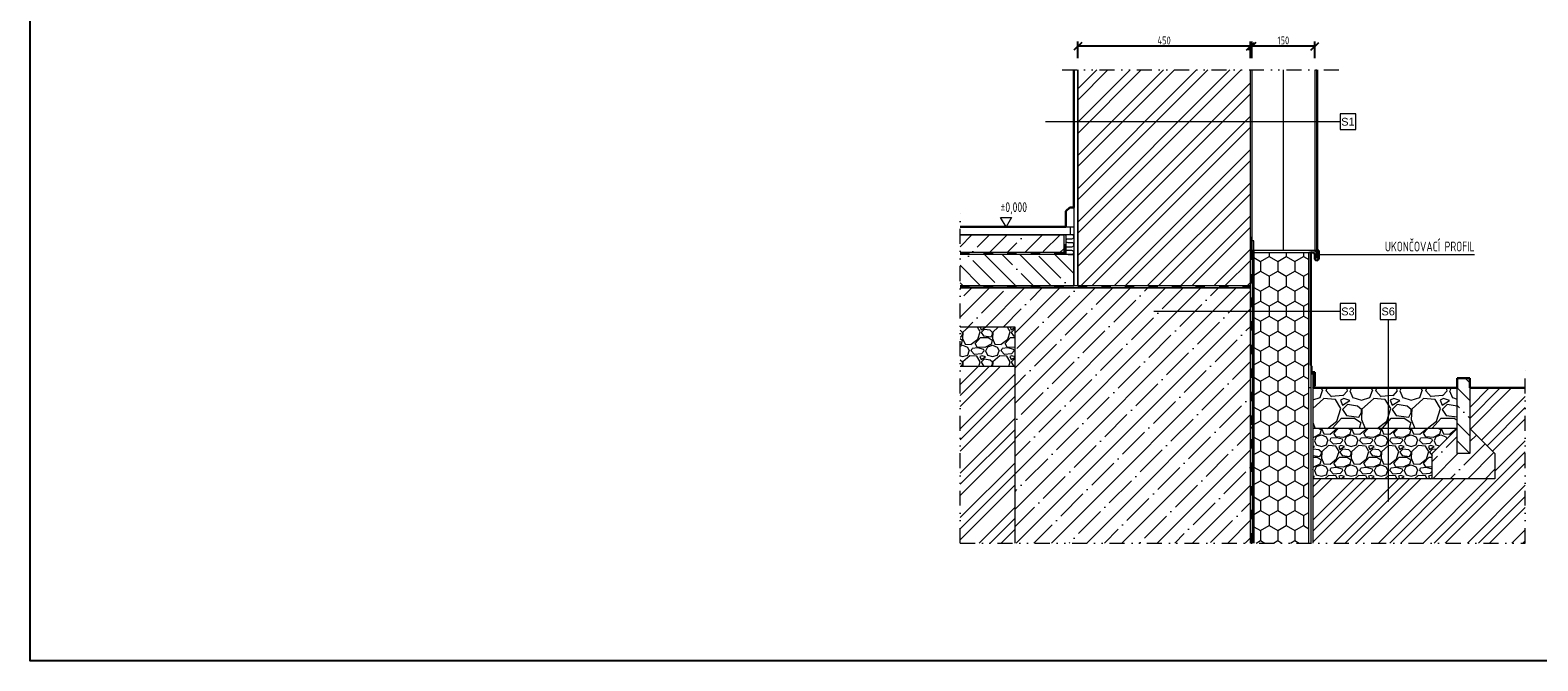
# Model space of a CAD drawing. Header units: millimetres. Extents: x -66400 to 220000, y -39950 to 48800.
# Tile 1 of 48: x -66400 to -27975, y -9250 to 6813. Entities that reach past the tile are written whole.
import ezdxf

# ---------------------------------------------------------------- set-up
doc = ezdxf.new("R2010")
doc.units = ezdxf.units.MM
doc.linetypes.add('ACAD_ISO03W100', pattern=[30, 12, -18])
doc.linetypes.add('DIVIDE', pattern=[31.75, 12.7, -6.35, 0, -6.35, 0, -6.35])
doc.layers.get('Defpoints').update_dxf_attribs({"color": 161})
for name, color, linetype, lineweight in [('A koty', 7, 'Continuous', 5), ('A nad', 7, 'DIVIDE', 9), ('A steny', 30, 'Continuous', 30), ('A tenkeciary', 8, 'Continuous', 9), ('A tepel.izolacia', 7, 'BATTING', 5), ('HYDROIZOLACIE', 7, 'ACAD_ISO03W100', 30)]:
    doc.layers.add(name, color=color, linetype=linetype, lineweight=lineweight)
doc.layers.add('A srafy', color=7, linetype='Continuous', lineweight=5, true_color=0x7a7a7a)
doc.styles.add('ARIAL', font='arial.ttf', dxfattribs={"height": 2})
doc.styles.add('ISOCP', font='isocp.shx', dxfattribs={"width": 0.8})
doc.linetypes.add('BATTING', pattern='A,0.00254,-2.54,[134,ltypeshp.shx,S=2.54,R=0,X=-2.54,Y=0],-5.08,[134,ltypeshp.shx,S=2.54,R=180,X=2.54,Y=0],-2.54', length=10.16254)
doc.linetypes.add('ZIGZAG', pattern='A,0.00254,-5.08,[131,ltypeshp.shx,S=5.08,R=0,X=-5.08,Y=0],-10.16,[131,ltypeshp.shx,S=5.08,R=180,X=5.08,Y=0],-5.08', length=20.32254)
doc.dimstyles.new('100', dxfattribs={"dimscale": 100, "dimtxt": 2, "dimasz": 2, "dimexe": 1.25, "dimexo": 3, "dimgap": 0.5, "dimtad": 1, "dimdec": 0, "dimrnd": 5, "dimtxsty": 'ISOCP', "dimblk": 'OBLIQUE', "dimcen": 1.4, "dimclrd": 256, "dimclre": 256, "dimclrt": 256, "dimadec": 0, "dimazin": 0, "dimtfac": 1, "dimtdec": 0, "dimtix": 1, "dimtmove": 2, "dimatfit": 0, "dimfxl": 0, "dimarcsym": 0})
pattern_1 = [(228.01279, (-181.65, 924.654), (-6096, -6858), [102.516, -10149.145]), (184.96974, (-250.23, 848.454), (9143.999996, 762.000043), [175.921, -17416.215]), (132.51045, (-425.49, 833.214), (7620.000003, -8381.999997), [124.044, -12280.417]), (267.27369, (-722.67, 642.714), (762.000002, 15240), [160.201, -15859.931]), (292.83365, (-730.29, 482.694), (-3810, 9144), [157.09, -15551.942]), (357.27369, (-669.33, 337.914), (-15240, 762.000002), [160.201, -15859.931]), (37.69424, (-509.311, 330.294), (-9906, -7620), [211.858, -20973.935]), (72.25533, (-341.67, 459.834), (5334.000001, 16764), [200.016, -19801.577]), (121.42957, (-280.71, 650.334), (-6096, 9906), [160.744, -15913.664]), (175.23636, (-364.53, 787.494), (8382, -762), [183.514, -8992.181]), (222.39744, (-547.411, 802.734), (-9144, -8382), [237.323, -23495.032]), (138.81407, (31.71, 635.094), (-5334, 4572), [81.001, -8019.17]), (171.46923, (-29.25, 688.434), (9906, -1523.999998), [154.105, -15256.392]), (225, (-181.65, 711.3), (-1e-13, -762), [107.763, -969.868]), (203.1986, (-234.99, 802.73), (3810, 1524), [58.032, -5745.187]), (291.8014, (-288.33, 779.87), (-762, 2286), [82.07, -4021.426]), (30.96376, (-257.85, 703.67), (2286, 1524), [133.296, -4309.89]), (161.56505, (-143.55, 772.25), (1524, -762), [96.386, -2313.27]), (16.38954, (-730.29, 779.874), (7620, 2286), [135.026, -13367.648]), (70.34618, (-600.75, 817.974), (-3048, -8382), [113.28, -11214.665]), (293.1986, (-143.55, 924.65), (-1524, 3810), [116.064, -5687.155]), (343.61046, (-97.83, 817.974), (-7620, 2286), [135.026, -13367.648]), (339.44395, (-730.29, 307.43), (-3810, 1524), [130.21, -6380.32]), (294.77514, (-608.37, 261.714), (-3810.000005, 8382), [109.102, -10801.078]), (66.8014, (-135.93, 162.65), (1524, 3810), [116.064, -5687.155]), (17.35402, (-90.21, 269.334), (-9906, -3048), [127.735, -12645.713]), (69.44395, (-509.31, 162.65), (-1524, -3810), [65.105, -6445.426]), (101.30993, (-181.65, 162.65), (-762, 3048), [38.854, -3846.598]), (165.96376, (-189.27, 200.75), (2286, -762), [157.09, -2984.716]), (186.00901, (-341.67, 238.854), (7620, 762), [145.58, -14412.409]), (303.69007, (-257.85, 635.1), (-762, 1524), [109.897, -2637.533]), (353.15723, (-196.89, 543.654), (12954, -1524), [191.867, -18994.803]), (60.9454, (-6.39, 520.794), (-3048, -5334), [78.452, -7766.818]), (90, (31.7, 589.4), (-762, 762), [45.72, -716.28]), (120.25644, (-356.91, 261.714), (3048, -5334), [105.86, -10480.182]), (48.01279, (-410.25, 353.154), (6096, 6858), [205.033, -10046.629]), (0, (-273.1, 505.55), (762, 762), [198.12, -563.88]), (325.30485, (-74.97, 505.554), (7620.000003, -5333.999996), [120.483, -11927.795]), (254.0546, (24.09, 436.97), (-762, -3048), [110.949, -5436.495]), (207.645975, (-6.39, 330.294), (-14478, -7620), [180.644, -17883.739]), (175.42608, (-166.41, 246.474), (-9906, 762), [191.109, -18919.754])]
pattern_2 = [(45, (-730.3, 162.65), (-565.685, 565.685), []), (45, (-447.45, 162.65), (-565.685, 565.685), []), (45, (-164.6, 162.65), (-565.685, 565.685), [])]
pattern_3 = [(45, (-730.3, 162.65), (-449.013, 449.013), []), (45, (-281.3, 162.65), (-449.013, 449.013), [793.75, -158.75, 0, -158.75])]

# ---------------------------------------------------------------- blocks, each defined once
blk = doc.blocks.new('_Oblique')
at = {"color": 0, "linetype": 'ByBlock', "lineweight": -2}
blk.add_line((-0.5, -0.5), (0.5, 0.5), dxfattribs=at)
blk = doc.blocks.new('*D425')
at = {"layer": 'A koty', "lineweight": -2, "transparency": 16777216}
for p, q in [((-35260, 6102), (-35260, 6527)), ((-33660, 6402), (-35260, 6402)), ((-33660, 6102), (-33660, 6527))]:
    blk.add_line(p, q, dxfattribs=at)
at = {"layer": 'Defpoints', "color": 0, "transparency": 16777216}
for p in [(-35260, 6402), (-35260, 5800), (-33660, 5800)]:
    blk.add_point(p, dxfattribs=at)
at = {"layer": 'A koty', "lineweight": -2, "transparency": 16777216, "xscale": 200, "yscale": 200, "zscale": 200, "rotation": 180}
blk.add_blockref('_Oblique', (-35260, 6402), dxfattribs=at)
at = {"layer": 'A koty', "lineweight": -2, "transparency": 16777216, "xscale": 200, "yscale": 200, "zscale": 200}
blk.add_blockref('_Oblique', (-33660, 6402), dxfattribs=at)
at = {"layer": 'A koty', "transparency": 16777216, "insert": (-34460, 6552), "char_height": 200, "attachment_point": 5, "style": 'ISOCP', "bg_fill": 3, "box_fill_scale": 1.1, "bg_fill_color": 256, "bg_fill_true_color": 13158600, "bg_fill_transparency": 0}
blk.add_mtext('150', dxfattribs=at)
blk = doc.blocks.new('*D426')
at = {"layer": 'A koty', "lineweight": -2, "transparency": 16777216}
for p, q in [((-39700, 6102), (-39700, 6527)), ((-35300, 6402), (-39700, 6402)), ((-35300, 6102), (-35300, 6527))]:
    blk.add_line(p, q, dxfattribs=at)
at = {"layer": 'Defpoints', "color": 0, "transparency": 16777216}
for p in [(-39700, 6402), (-39700, 5800), (-35300, 5800)]:
    blk.add_point(p, dxfattribs=at)
at = {"layer": 'A koty', "lineweight": -2, "transparency": 16777216, "xscale": 200, "yscale": 200, "zscale": 200, "rotation": 180}
blk.add_blockref('_Oblique', (-39700, 6402), dxfattribs=at)
at = {"layer": 'A koty', "lineweight": -2, "transparency": 16777216, "xscale": 200, "yscale": 200, "zscale": 200}
blk.add_blockref('_Oblique', (-35300, 6402), dxfattribs=at)
at = {"layer": 'A koty', "transparency": 16777216, "insert": (-37500, 6552), "char_height": 200, "attachment_point": 5, "style": 'ISOCP', "bg_fill": 3, "box_fill_scale": 1.1, "bg_fill_color": 256, "bg_fill_true_color": 13158600, "bg_fill_transparency": 0}
blk.add_mtext('450', dxfattribs=at)

msp = doc.modelspace()

# ---------------------------------------------------------------- hatches: boundary and pattern name
at = {"layer": 'A srafy'}
h = msp.add_hatch(dxfattribs=at)
h.set_pattern_fill('ZDIVO-OBECNE', color=256, scale=200)
h.set_pattern_definition([(45, (-730.3, 162.65), (-424.264, 424.264), []), (45, (-447.45, 162.65), (-424.264, 424.264), [])])
h.paths.add_polyline_path([(-39699.6, 300), (-35299.6, 300), (-35299.6, 5800), (-39699.6, 5800)])
h = msp.add_hatch(dxfattribs=at)
h.set_pattern_fill('ANSI35', color=256, scale=100)
h.set_pattern_definition(pattern_3)
h.paths.add_polyline_path([(-40048.6, 1150), (-40048.6, 1600), (-42699.6, 1600), (-42699.6, 1150)])
h = msp.add_hatch(dxfattribs=at)
h.set_pattern_fill('ANSI35', color=256, scale=100, angle=90)
h.set_pattern_definition([(135, (-730.3, 162.65), (-449.013, -449.013), []), (135, (-730.3, 611.67), (-449.013, -449.013), [793.75, -158.75, 0, -158.75])])
h.paths.add_polyline_path([(-42699.6, 1100), (-39799.4, 1100), (-39799.3, 300), (-42699.6, 300), (-42699.6, 300)])
at = {"layer": 'A srafy', "true_color": 0xf0300a}
h = msp.add_hatch(dxfattribs=at)
h.set_pattern_fill('HONEY', color=20, scale=80, angle=-90, style=0)
h.set_pattern_definition([(270, (-730.3, 162.65), (219.9705, -381), [254, -508]), (30, (-730.3, 162.65), (219.9705, 381), [254, -508]), (330, (-730.3, 162.65), (439.9409, -8e-07), [-508, 254])])
h.paths.add_polyline_path([(-33809.6, -6250), (-35209.6, -6250), (-35209.6, 1150), (-33809.6, 1150)])
at = {"layer": 'A srafy'}
h = msp.add_hatch(dxfattribs=at)
h.set_pattern_fill('ANSI35', color=256, scale=100)
h.set_pattern_definition(pattern_3)
h.paths.add_polyline_path([(-42699.6, 250), (-42699.6, -750), (-41299.6, -750), (-41299.6, -6250), (-35299.6, -6250), (-35299.6, 250)])
h = msp.add_hatch(dxfattribs=at)
h.set_pattern_fill('GRAVEL', color=256, scale=30)
h.set_pattern_definition(pattern_1)
h.paths.add_polyline_path([(-41299.6, -1750), (-41299.6, -750), (-42699.6, -750), (-42699.6, -1750)])
h = msp.add_hatch(dxfattribs=at)
h.set_pattern_fill('ZEM_PUVODNI', color=256, scale=200)
h.set_pattern_definition(pattern_2)
h.paths.add_polyline_path([(-42699.6, -1750), (-41299.6, -1750), (-41299.6, -2250), (-41299.6, -5966.7), (-41299.6, -6250), (-42699.6, -6250)])
at = {"layer": 'A srafy', "true_color": 0xf0300a}
h = msp.add_hatch(dxfattribs=at)
h.set_pattern_fill('GRAVEL', color=20, scale=50)
h.set_pattern_definition([(228.0128, (184.11, 1432.65), (-10160, -11430), [170.86, -16915.242]), (184.96974, (69.81, 1305.654), (15239.99999, 1270.00007), [293.202, -29027.024]), (132.51045, (-222.29, 1280.254), (12700, -13970), [206.74, -20467.36]), (267.27369, (-717.59, 962.754), (1270, 25400), [267.002, -26433.22]), (292.83365, (-730.29, 696.054), (-6350, 15240), [261.817, -25919.904]), (357.27369, (-628.69, 454.754), (-25400, 1270), [267.002, -26433.22]), (37.69424, (-361.99, 442.054), (-16510, -12700), [353.097, -34956.558]), (72.25533, (-82.59, 657.954), (8890, 27940), [333.36, -33002.628]), (121.42957, (19.01, 975.454), (-10160, 16510), [267.906, -26522.773]), (175.23636, (-120.69, 1204.05), (13970, -1270), [305.857, -14986.97]), (222.39744, (-425.49, 1229.454), (-15240, -13970), [395.54, -39158.386]), (138.81407, (539.71, 950.05), (-8890, 7620), [135.002, -13365.283]), (171.46923, (438.11, 1038.954), (16510, -2540), [256.84, -25427.32]), (225, (184.1, 1077.05), (-2e-13, -1270), [179.605, -1616.447]), (203.1986, (95.21, 1229.45), (6350, 2540), [96.72, -9575.31]), (291.8014, (6.3, 1191.35), (-1270, 3810), [136.783, -6702.376]), (30.96376, (57.1, 1064.35), (3810, 2540), [222.16, -7183.15]), (161.565, (247.6, 1178.65), (2540, -1270), [160.644, -3855.45]), (16.38954, (-730.29, 1191.354), (12700, 3810), [225.044, -22279.413]), (70.34618, (-514.39, 1254.854), (-5080, -13970), [188.8, -18691.108]), (293.1986, (247.61, 1432.65), (-2540, 6350), [193.44, -9478.59]), (343.61046, (323.81, 1254.854), (-12700, 3810), [225.044, -22279.413]), (339.44395, (-730.29, 403.95), (-6350, 2540), [217.018, -10633.867]), (294.77514, (-527.09, 327.75), (-6350, 13970), [181.836, -18001.797]), (66.8014, (260.31, 162.65), (2540, 6350), [193.44, -9478.59]), (17.35402, (336.51, 340.454), (-16510, -5080), [212.89, -21076.188]), (69.44395, (-361.99, 162.65), (-2540, -6350), [108.51, -10742.376]), (101.3099, (184.1, 162.65), (-1270, 5080), [64.757, -6410.997]), (165.9638, (171.4, 226.15), (3810, -1270), [261.817, -4974.527]), (186.009, (-82.59, 289.654), (12700, 1270), [242.633, -24020.682]), (303.6901, (57.1, 950.05), (-1270, 2540), [183.16, -4395.89]), (353.15723, (158.71, 797.654), (21590, -2540), [319.778, -31658.005]), (60.9454, (476.21, 759.55), (-5080, -8890), [130.754, -12944.696]), (90, (539.7, 873.9), (-1270, 1270), [76.2, -1193.8]), (120.25644, (-107.99, 327.75), (5080, -8890), [176.433, -17466.97]), (48.0128, (-196.89, 480.15), (10160, 11430), [341.72, -16744.38]), (0, (31.7, 734.2), (1270, 1270), [330.2, -939.8]), (325.30485, (361.91, 734.154), (12700, -8890), [200.805, -19879.658]), (254.0546, (527, 619.85), (-1270, -5080), [184.915, -9060.825]), (207.64598, (476.21, 442.054), (-24130, -12700), [301.073, -29806.232]), (175.42608, (209.51, 302.354), (-16510, 1270), [318.515, -31532.923])])
h.paths.add_polyline_path([(-33709.6, -2300), (-33709.6, -3331.8), (-30028.1, -3331.8), (-30028.1, -2300)])
at = {"layer": 'A srafy'}
h = msp.add_hatch(dxfattribs=at)
h.set_pattern_fill('ZEM_PUVODNI', color=256, scale=200)
h.set_pattern_definition(pattern_2)
h.paths.add_polyline_path([(-33709.6, -4611.8), (-33709.6, -6250), (-28299.6, -6250), (-28299.6, -2300), (-29708.1, -2300), (-29708.1, -3331.8), (-29068.1, -3971.8), (-29068.1, -4611.8), (-30668.1, -4611.8)])
h = msp.add_hatch(dxfattribs=at)
h.set_pattern_fill('ANSI35', color=256, scale=100, angle=90)
h.paths.add_polyline_path([(-30028.1, -2051.8), (-29708.1, -2051.8), (-29708.1, -3971.8), (-30028.1, -3971.8)])
at = {"layer": 'A srafy', "true_color": 0xf0300a}
h = msp.add_hatch(dxfattribs=at)
h.set_pattern_fill('GRAVEL', color=20, scale=30)
h.set_pattern_definition(pattern_1)
h.paths.add_polyline_path([(-33709.6, -3331.8), (-33709.6, -4611.8), (-30668.1, -4611.8), (-30668.1, -3971.8), (-30028.1, -3331.8)])
at = {"layer": 'A srafy'}
h = msp.add_hatch(dxfattribs=at)
h.set_pattern_fill('ANSI35', color=256, scale=100)
h.paths.add_polyline_path([(-30668.1, -4611.8), (-30668.1, -3971.8), (-30028.1, -3331.8), (-30028.1, -3971.8), (-29708.1, -3971.8), (-29708.1, -3331.8), (-29068.1, -3971.8), (-29068.1, -4611.8)])

# ---------------------------------------------------------------- linework, layer by layer
at = {"layer": 'A koty'}
for p, q in [((-33016.2, 4479.7), (-40520.3, 4479.7)), ((-33560.1, 1100), (-29585.2, 1100)), ((-33016.2, -352.3), (-37764.6, -352.3)), ((-31789.7, -552), (-31789.7, -5191.9))]:
    msp.add_line(p, q, dxfattribs=at)
for points in [[(-32616.2, 4679.4), (-33016.2, 4679.4), (-33016.2, 4280), (-32616.2, 4280)], [(-32616.2, -152.6), (-33016.2, -152.6), (-33016.2, -552), (-32616.2, -552)], [(-31589.7, -152.6), (-31989.7, -152.6), (-31989.7, -552), (-31589.7, -552)]]:
    msp.add_lwpolyline(points, close=True, dxfattribs=at)
msp.add_lwpolyline([(-41669, 2042.5), (-41389, 2042.5), (-41529, 1800), (-41669, 2042.5)], dxfattribs=at)
at = {"layer": 'A nad', "ltscale": 30}
for p, q in [((-40099.5, 5800), (-32999.6, 5800)), ((-42699.6, -6250), (-42699.6, 2300)), ((-28299.6, -6250), (-28299.6, -1800)), ((-42699.6, -6250), (-28299.6, -6250))]:
    msp.add_line(p, q, dxfattribs=at)
at = {"layer": 'A steny'}
for p, q in [((-39902.4, 2300), (-40002.4, 2200)), ((-40002.4, 2200), (-40002.4, 1800)), ((-39902.4, 2300), (-39799.3, 2300)), ((-42699.6, 1800), (-40002.4, 1800)), ((-33560.1, 1200), (-33599.6, 1200)), ((-33560.1, 1000), (-33560.1, 1200)), ((-33759.6, 1150), (-33759.6, -1720)), ((-33710.1, 1150), (-33759.6, 1149.9)), ((-33660.1, 1100), (-33660.1, 1000)), ((-33610.1, 950), (-33610.1, 950)), ((-33739.6, -1744.2), (-33759.6, -1720)), ((-33739.6, -1894.2), (-33739.6, -1744.2)), ((-33665.5, -1894.2), (-33739.6, -1894.2)), ((-33659.6, -1900), (-33665.5, -1894.2)), ((-33659.6, -2100), (-33659.6, -1900)), ((-33709.6, -2300), (-33659.6, -2250)), ((-30028.1, -2300), (-33709.6, -2300)), ((-33659.6, -2250), (-33659.6, -2100)), ((-30028.1, -2051.8), (-29708.1, -2051.8)), ((-30028.1, -2300), (-30028.1, -2051.8)), ((-29708.1, -2300), (-29708.1, -2051.8)), ((-28299.6, -2300), (-29708.1, -2300))]:
    msp.add_line(p, q, dxfattribs=at)
for centre, start, end in [((-33710.1, 1100), 0, 90.00301), ((-33610.1, 1000), 180, 270), ((-33610.1, 1000), 270, 0)]:
    msp.add_arc(centre, 50, start, end, dxfattribs=at)
at = {"layer": 'A tenkeciary'}
for p, q in [((-39799.6, 5800), (-39799.6, 1553.1)), ((-39699.6, 5800), (-39699.6, 300)), ((-35299.6, 300), (-35299.6, 5800)), ((-39699.6, 1204), (-39699.6, 2804)), ((-40048.6, 1150), (-40048.6, 1600)), ((-39998.5, 1100), (-39998.6, 1600)), ((-39997.8, 1800), (-39797.8, 1800)), ((-39897.8, 1800), (-39897.8, 1600)), ((-39699.6, 1104), (-39699.6, 1204)), ((-39699.6, 1104), (-39699.6, 1204)), ((-33599.6, 1200), (-35299.6, 1200)), ((-35210.1, 1450), (-35260.1, 1450)), ((-35260.1, 1450), (-35260.1, 1199.9)), ((-35210.1, 1199.9), (-35210.1, 1450)), ((-33710.1, 1200), (-35210.1, 1199.9)), ((-33610.1, 1200), (-33610.1, 1000)), ((-40048.6, 1150), (-42699.6, 1150)), ((-39699.6, 300), (-39699.6, 1104)), ((-35299.6, -6250), (-35299.6, 849.9)), ((-35210.1, 1149.9), (-33759.6, 1149.9)), ((-33610.1, 1000), (-33610.1, 1100)), ((-33610.1, 1000), (-33610.1, 1000)), ((-35299.6, 250), (-42699.6, 250)), ((-42699.6, 250), (-35299.6, 250)), ((-41299.6, -750), (-42699.6, -750)), ((-33759.6, -1720), (-33759.6, -2300)), ((-33759.6, -1914.2), (-33679.6, -1914.2)), ((-33679.6, -1914.2), (-33679.6, -2114.2)), ((-33709.6, -1940.1), (-33709.6, -6250)), ((-33679.6, -2241.7), (-33709.6, -2271.7)), ((-33709.6, -2271.7), (-33709.6, -2300)), ((-33679.6, -2114.2), (-33679.6, -2241.7)), ((-30028.1, -3971.8), (-30028.1, -2300)), ((-29708.1, -2300), (-29708.1, -3971.8)), ((-35259.6, -3335.3), (-35259.6, -3286)), ((-30028.1, -3331.8), (-33709.6, -3331.8)), ((-30668.1, -3971.8), (-30028.1, -3331.8)), ((-29708.1, -3331.8), (-29068.1, -3971.8)), ((-30668.1, -4611.8), (-30668.1, -3971.8)), ((-29708.1, -3971.8), (-30028.1, -3971.8)), ((-29068.1, -3971.8), (-29068.1, -4611.8)), ((-29068.1, -4611.8), (-30668.1, -4611.8))]:
    msp.add_line(p, q, dxfattribs=at)
at = {"layer": 'A tenkeciary', "ltscale": 0.2}
msp.add_line((-39799.5, 5800), (-39799.3, 300), dxfattribs=at)
at = {"layer": 'A tenkeciary', "ltscale": 0.6}
for p, q in [((-39699.6, 300), (-39699.6, 5800)), ((-35259.6, 1199.9), (-35259.6, 5800)), ((-33659.6, 5800), (-33659.6, 1200)), ((-42699.6, 1800), (-42659.6, 1800)), ((-42699.6, 1600), (-40048.6, 1600)), ((-39799.3, 1600), (-42699.6, 1600)), ((-40023.5, 1600), (-39998.5, 1600)), ((-39998.5, 1100), (-39998.5, 1600)), ((-35299.8, 1549.9), (-35299.8, 419.9)), ((-35249.6, 1199.9), (-35249.6, -6250)), ((-35210.1, 1199.9), (-35209.7, -6250)), ((-33809.6, 1199.9), (-33749.6, 1199.9)), ((-33809.6, 1199.9), (-33759.6, 1199.9)), ((-33659.6, 1200), (-33599.6, 1200)), ((-40048.6, 1150), (-42699.6, 1150)), ((-39799.3, 1100), (-42699.6, 1100)), ((-39998.5, 1100), (-39998.5, 1150)), ((-39998.5, 1100), (-39998.5, 1125)), ((-39799.3, 400), (-39799.3, 800)), ((-35299.6, 899.9), (-35299.6, -6250)), ((-33809.6, -6250), (-33809.6, 1149.9)), ((-33809.6, -2300), (-33809.6, 1149.9)), ((-35299.6, 300), (-42699.6, 300)), ((-33809.6, -250), (-33809.6, -200)), ((-33809.6, -250), (-33809.6, -225)), ((-41299.6, -750), (-42699.6, -750)), ((-41299.6, -6250), (-41299.6, -750)), ((-41299.6, -1750), (-42699.6, -1750)), ((-33759.6, -2300), (-33809.6, -2300)), ((-33759.6, -1940.1), (-33709.6, -1940.1)), ((-33485.9, -2300), (-33454.2, -2300))]:
    msp.add_line(p, q, dxfattribs=at)
at = {"layer": 'A tenkeciary', "linetype": 'ZIGZAG', "ltscale": 5}
msp.add_line((-33759.6, -2300), (-33759.6, -6250), dxfattribs=at)
at = {"layer": 'A tenkeciary'}
msp.add_lwpolyline([(-39949.2, 1100), (-39849.2, 1100, 1.0124656), (-39849.2, 1198.8), (-39949.2, 1198.8, -1), (-39949.2, 1298.8), (-39849.2, 1298.8, 1), (-39849.2, 1398.8), (-39949.2, 1398.8, -1), (-39949.2, 1498.8), (-39849.2, 1498.8, 0.9743098), (-39847.8, 1600), (-39947.8, 1600)], format="xyb", dxfattribs=at)
at = {"layer": 'A tenkeciary', "ltscale": 0.6}
for points in [[(-35209.6, 1199.9), (-35249.6, 1199.9)], [(-42699.6, 300), (-39799.3, 300), (-39799.3, 1100), (-42699.6, 1100)]]:
    msp.add_lwpolyline(points, dxfattribs=at)
at = {"layer": 'A tenkeciary'}
msp.add_lwpolyline([(-30668.1, -4611.8), (-33709.6, -4611.8)], dxfattribs=at)
for centre, radius, start, end in [((-35210.1, 1199.9), 50, 180, 270.00301), ((-33710.1, 1100), 100, 0, 90.00301)]:
    msp.add_arc(centre, radius, start, end, dxfattribs=at)
at = {"layer": 'A tepel.izolacia', "color": 20, "ltscale": 70, "true_color": 0xf0300a}
msp.add_line((-34459.6, 1200), (-34459.6, 5800), dxfattribs=at)
at = {"layer": 'HYDROIZOLACIE', "ltscale": 20}
for p, q in [((-35274.6, 1199.9), (-35274.6, -6250)), ((-42699.6, 275), (-35299.6, 275))]:
    msp.add_line(p, q, dxfattribs=at)
msp.add_lwpolyline([(-42699.6, 1125), (-40023.5, 1125), (-40023.5, 1600)], dxfattribs=at)

# ---------------------------------------------------------------- texts
at = {"layer": 'A koty'}
for s, insert, char_height, attachment_point, style in [('S1', (-32816.2, 4479.7), 200, 5, 'ARIAL'), ('%%P0,000', (-41669, 2122.5), 250, 7, 'ISOCP'), ('UKONČOVACÍ PROFIL', (-29585.2, 1178.2), 250, 9, 'ISOCP'), ('S3', (-32816.2, -352.3), 200, 5, 'ARIAL'), ('S6', (-31789.7, -352.3), 200, 5, 'ARIAL')]:
    msp.add_mtext(s, dxfattribs=dict(at, insert=insert, char_height=char_height, attachment_point=attachment_point, style=style))

# ---------------------------------------------------------------- next in the draw order: dimensions: what is measured, and where the dimension line sits
dim = msp.add_linear_dim(base=(-35259.6, 6401.9), p1=(-33659.6, 5800), p2=(-35259.6, 5800), angle=180, text='150', dimstyle='100', dxfattribs=at)
dim.commit()
dim.dimension.update_dxf_attribs({"geometry": '*D425', "text_midpoint": (-34459.6, 6551.9)})

# ---------------------------------------------------------------- next in the draw order: linework, layer by layer
at = {"layer": 'A steny'}
msp.add_line((-33599.6, 1200), (-33599.6, 5800), dxfattribs=at)

# ---------------------------------------------------------------- next in the draw order: dimensions: what is measured, and where the dimension line sits
at = {"layer": 'A koty'}
dim = msp.add_linear_dim(base=(-39699.6, 6401.9), p1=(-35299.6, 5800), p2=(-39699.6, 5800), angle=180, text='450', dimstyle='100', dxfattribs=at)
dim.commit()
dim.dimension.update_dxf_attribs({"geometry": '*D426', "text_midpoint": (-37499.6, 6551.9)})

# ---------------------------------------------------------------- next in the draw order: linework, layer by layer
at = {"layer": 'A steny'}
msp.add_line((-39799.3, 5800), (-39799.3, 2300), dxfattribs=at)
at = {"layer": 'Defpoints'}
msp.add_lwpolyline([(-66400, 20450), (-3400, 20450), (-3400, -9250), (-66400, -9250)], close=True, dxfattribs=at)

doc.saveas('drawing.dxf')
